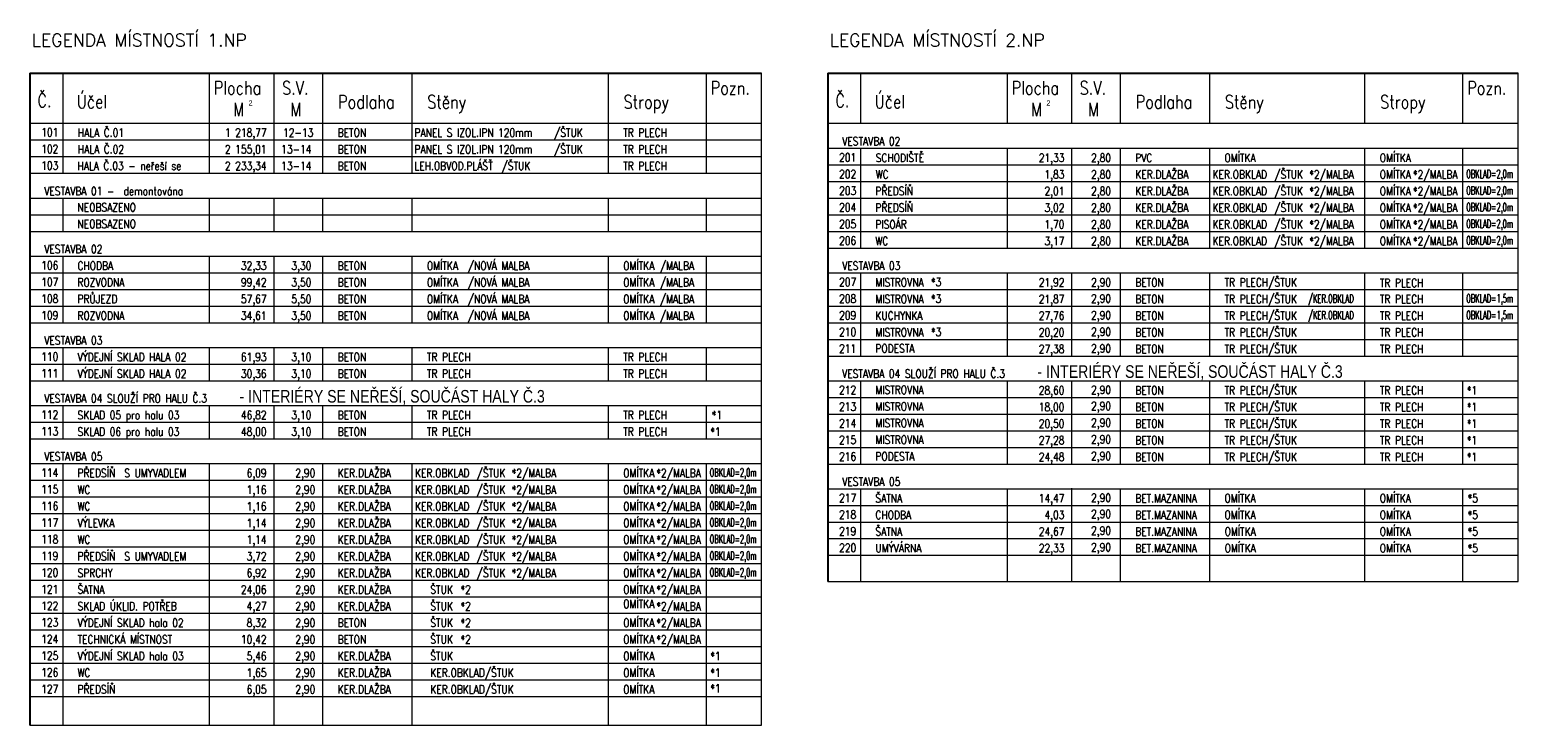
# Model space of a CAD drawing. Header units: millimetres. Extents: x -485339 to 286898, y -1189934 to 1602269.
# Tile 96 of 230: x 7289 to 36809, y -1128396 to -1114602. Entities that reach past the tile are written whole.
import ezdxf
from ezdxf.enums import TextEntityAlignment as Align

# ---------------------------------------------------------------- set-up
doc = ezdxf.new("R2010")
doc.units = ezdxf.units.MM
doc.header["$LTSCALE"] = 10
for name, color, linetype, lineweight in [('A_vybavení', 252, 'Continuous', 18), ('N_popis', 10, 'Continuous', 18), ('St_popis', 250, 'Continuous', 18)]:
    doc.layers.add(name, color=color, linetype=linetype, lineweight=lineweight)
doc.layers.add('BOURÁNÍ_POPIS', color=7, linetype='Continuous', lineweight=18, true_color=0x4ccd32)
doc.styles.add('A_slabé', font='txt')
doc.styles.add('Andy', font='arial.ttf')
doc.styles.add('ROMANS', font='romans.shx', dxfattribs={"width": 0.8})

# ---------------------------------------------------------------- blocks, each defined once
blk = doc.blocks.new('*U6843')
at = {"layer": 'N_popis', "lineweight": 15, "style": 'ROMANS', "width": 0.55}
blk.add_text('OBKLAD=2,0m', height=165, rotation=0.0027, dxfattribs=at).set_placement((-486, -67))
blk = doc.blocks.new('*U6844')
at = {"layer": 'A_vybavení'}
for p in [(0, 0), (0, -330), (0, -660), (0, -990), (0, -1320), (0, -1650), (0, -1980)]:
    blk.add_blockref('*U6843', p, dxfattribs=at)

msp = doc.modelspace()

# ---------------------------------------------------------------- linework, layer by layer
at = {"layer": 'St_popis', "lineweight": 25}
for p, q in [((7289.1, -1115463.9), (21804.3, -1115463.9)), ((7289.1, -1115463.9), (7289.1, -1128396.4)), ((23113.7, -1115463.9), (36809.1, -1115463.9)), ((23113.7, -1115463.9), (23113.7, -1125546.3))]:
    msp.add_line(p, q, dxfattribs=at)
at = {"layer": 'St_popis'}
for p, q in [((7949.1, -1116453.8), (7949.1, -1115463.9)), ((10853.2, -1116453.8), (10853.2, -1115463.9)), ((12135.5, -1116453.8), (12135.5, -1115463.9)), ((13101.4, -1116453.8), (13101.4, -1115463.9)), ((14871.3, -1116453.8), (14871.3, -1115463.9)), ((18765.1, -1116453.8), (18765.1, -1115463.9)), ((20707.2, -1116453.8), (20707.2, -1115463.9)), ((21804.3, -1116453.8), (21804.3, -1115463.9)), ((23773.7, -1116453.8), (23773.7, -1115463.9)), ((26677.8, -1116453.8), (26677.8, -1115463.9)), ((27954.1, -1116453.8), (27954.1, -1115463.9)), ((28920, -1116453.8), (28920, -1115463.9)), ((30689.9, -1116453.8), (30689.9, -1115463.9)), ((33769.8, -1116453.8), (33769.8, -1115463.9)), ((35711.9, -1116453.8), (35711.9, -1115463.9)), ((36809.1, -1116453.8), (36809.1, -1115463.9)), ((7289.1, -1116453.8), (21804.3, -1116453.8)), ((21709.3, -1116453.8), (21709.9, -1116453.8)), ((21804.3, -1128396.4), (21804.3, -1116453.8)), ((23113.7, -1116453.8), (36809.1, -1116453.8)), ((36714.1, -1116453.8), (36714.6, -1116453.8)), ((36809.1, -1125546.3), (36809.1, -1116453.8)), ((7289.1, -1116783.8), (21804.3, -1116783.8)), ((23113.7, -1116953.8), (36809.1, -1116953.8)), ((23773.7, -1118933.8), (23773.7, -1116953.8)), ((26677.8, -1118933.8), (26677.8, -1116953.8)), ((28920, -1118933.8), (28920, -1116953.8)), ((33769.8, -1118933.8), (33769.8, -1116953.8)), ((35711.9, -1118933.8), (35711.9, -1116953.8)), ((7289.1, -1117113.8), (20707.2, -1117113.8)), ((7289.1, -1117113.8), (21804.3, -1117113.8)), ((7289.1, -1117443.8), (21804.3, -1117443.8)), ((7289.1, -1117943.8), (21804.3, -1117943.8)), ((7289.1, -1118273.8), (21804.3, -1118273.8)), ((7289.1, -1118603.8), (20707.2, -1118603.8)), ((7289.1, -1118603.8), (20707.2, -1118603.8)), ((7289.1, -1118603.8), (21804.3, -1118603.8)), ((7289.1, -1119094.5), (21804.3, -1119094.5)), ((7289.1, -1119424.5), (21804.3, -1119424.5)), ((23773.7, -1121074.5), (23773.7, -1119433.8)), ((26677.8, -1121074.5), (26677.8, -1119433.8)), ((28920, -1121074.5), (28920, -1119433.8)), ((33769.8, -1121074.5), (33769.8, -1119433.8)), ((35711.9, -1121074.5), (35711.9, -1119433.8)), ((7289.1, -1119754.5), (20707.2, -1119754.5)), ((7289.1, -1119754.5), (20707.2, -1119754.5)), ((7289.1, -1119754.5), (21804.3, -1119754.5)), ((7289.1, -1120084.5), (20707.2, -1120084.5)), ((7289.1, -1120084.5), (20707.2, -1120084.5)), ((7289.1, -1120084.5), (21804.3, -1120084.5)), ((7289.1, -1120414.5), (20707.2, -1120414.5)), ((7289.1, -1120414.5), (20707.2, -1120414.5)), ((7289.1, -1120414.5), (21804.3, -1120414.5)), ((7289.1, -1120905.2), (21804.3, -1120905.2)), ((23113.7, -1121074.5), (35711.9, -1121074.5)), ((23113.7, -1121074.5), (35711.9, -1121074.5)), ((23113.7, -1121074.5), (36809.1, -1121074.5)), ((7289.1, -1121235.2), (21804.3, -1121235.2)), ((7289.1, -1121565.2), (20707.2, -1121565.2)), ((7289.1, -1121565.2), (20707.2, -1121565.2)), ((7289.1, -1121565.2), (21804.3, -1121565.2)), ((8178.5, -1121565.2), (21596.6, -1121565.2)), ((8178.5, -1121565.2), (21596.6, -1121565.2)), ((23113.7, -1121565.2), (36809.1, -1121565.2)), ((23113.7, -1121565.2), (36809.1, -1121565.2)), ((23773.7, -1123215.2), (23773.7, -1121565.2)), ((26677.8, -1123215.2), (26677.8, -1121565.2)), ((28920, -1123215.2), (28920, -1121565.2)), ((33769.8, -1123215.2), (33769.8, -1121565.2)), ((35711.9, -1123215.2), (35711.9, -1121565.2)), ((23113.7, -1121895.2), (36809.1, -1121895.2)), ((7289.1, -1122056), (21804.3, -1122056)), ((23113.7, -1122225.2), (36809.1, -1122225.2)), ((23113.7, -1122225.2), (36809.1, -1122225.2)), ((23113.7, -1122225.2), (36809.1, -1122225.2)), ((7289.1, -1122386), (21804.3, -1122386)), ((23113.7, -1122555.2), (36809.1, -1122555.2)), ((23113.7, -1122555.2), (36809.1, -1122555.2)), ((23113.7, -1122555.2), (36809.1, -1122555.2)), ((7289.1, -1122716), (20707.2, -1122716)), ((7289.1, -1122716), (20707.2, -1122716)), ((7289.1, -1122716), (21804.3, -1122716)), ((23113.7, -1122885.2), (36809.1, -1122885.2)), ((23113.7, -1122885.2), (36809.1, -1122885.2)), ((23113.7, -1122885.2), (36809.1, -1122885.2)), ((7289.1, -1123206.7), (21804.3, -1123206.7)), ((23113.7, -1123215.2), (35711.9, -1123215.2)), ((23113.7, -1123215.2), (35711.9, -1123215.2)), ((23113.7, -1123215.2), (36809.1, -1123215.2)), ((7289.1, -1123536.7), (21804.3, -1123536.7)), ((23773.7, -1125546.3), (23773.7, -1123705.9)), ((26677.8, -1125546.3), (26677.8, -1123705.9)), ((28920, -1125546.3), (28920, -1123705.9)), ((33769.8, -1125546.3), (33769.8, -1123705.9)), ((35711.9, -1125546.3), (35711.9, -1123705.9)), ((7289.1, -1123866.7), (20707.2, -1123866.7)), ((7289.1, -1123866.7), (20707.2, -1123866.7)), ((7289.1, -1123866.7), (21804.3, -1123866.7)), ((7289.1, -1124196.7), (21804.3, -1124196.7)), ((7289.1, -1124526.7), (20707.2, -1124526.7)), ((7289.1, -1124526.7), (20707.2, -1124526.7)), ((7289.1, -1124526.7), (21804.3, -1124526.7)), ((7289.1, -1124856.6), (21804.3, -1124856.6)), ((7289.1, -1125186.6), (20707.2, -1125186.6)), ((7289.1, -1125186.6), (20707.2, -1125186.6)), ((7289.1, -1125186.6), (21804.3, -1125186.6)), ((7289.1, -1125516.6), (21804.3, -1125516.6)), ((23113.7, -1125546.3), (36809.1, -1125546.3)), ((7289.1, -1125846.6), (20707.2, -1125846.6)), ((7289.1, -1125846.6), (20707.2, -1125846.6)), ((7289.1, -1125846.6), (21804.3, -1125846.6)), ((7289.1, -1126176.6), (21804.3, -1126176.6)), ((7289.1, -1126506.6), (20707.2, -1126506.6)), ((7289.1, -1126506.6), (20707.2, -1126506.6)), ((7289.1, -1126506.6), (21804.3, -1126506.6)), ((7289.1, -1126836.6), (20707.2, -1126836.6)), ((7289.1, -1126836.6), (20707.2, -1126836.6)), ((7289.1, -1126836.6), (21804.3, -1126836.6)), ((7289.1, -1127166.6), (20707.2, -1127166.6)), ((7289.1, -1127166.6), (20707.2, -1127166.6)), ((7289.1, -1127166.6), (21804.3, -1127166.6)), ((7289.1, -1127496.5), (20707.2, -1127496.5)), ((7289.1, -1127496.5), (20707.2, -1127496.5)), ((7289.1, -1127496.5), (21804.3, -1127496.5)), ((7289.1, -1127826.5), (20707.2, -1127826.5)), ((7289.1, -1127826.5), (20707.2, -1127826.5)), ((7289.1, -1127826.5), (21804.3, -1127826.5)), ((7289.1, -1128396.4), (21804.3, -1128396.4))]:
    msp.add_line(p, q, dxfattribs=at)
at = {"layer": 'St_popis', "lineweight": 15}
for p, q in [((7949.1, -1117443.8), (7949.1, -1116453.8)), ((10853.2, -1117443.8), (10853.2, -1116453.8)), ((12135.5, -1117443.8), (12135.5, -1116453.8)), ((13101.4, -1117443.8), (13101.4, -1116453.8)), ((14871.3, -1117443.8), (14871.3, -1116453.8)), ((18765.1, -1117443.8), (18765.1, -1116453.8)), ((20707.2, -1117443.8), (20707.2, -1116453.8)), ((27954.1, -1118933.8), (27954.1, -1116953.8)), ((30689.9, -1118933.8), (30689.9, -1116953.8)), ((23113.7, -1117283.8), (36809.1, -1117283.8)), ((23113.7, -1117613.8), (35711.9, -1117613.8)), ((23113.7, -1117613.8), (36809.1, -1117613.8)), ((7949.1, -1118603.8), (7949.1, -1117943.8)), ((10853.2, -1118603.8), (10853.2, -1117943.8)), ((12135.5, -1118603.8), (12135.5, -1117943.8)), ((13101.4, -1118603.8), (13101.4, -1117943.8)), ((14871.3, -1118603.8), (14871.3, -1117943.8)), ((18765.1, -1118603.8), (18765.1, -1117943.8)), ((20707.2, -1118603.8), (20707.2, -1117943.8)), ((23113.7, -1117943.8), (36809.1, -1117943.8)), ((23113.7, -1118273.8), (36809.1, -1118273.8)), ((23113.7, -1118603.8), (36809.1, -1118603.8)), ((7949.1, -1120414.5), (7949.1, -1119094.5)), ((10853.2, -1120414.5), (10853.2, -1119094.5)), ((12135.5, -1120414.5), (12135.5, -1119094.5)), ((13101.4, -1120414.5), (13101.4, -1119094.5)), ((14871.3, -1120414.5), (14871.3, -1119094.5)), ((18765.1, -1120414.5), (18765.1, -1119094.5)), ((20707.2, -1120414.5), (20707.2, -1119094.5)), ((23113.7, -1118933.8), (36809.1, -1118933.8)), ((23113.7, -1119424.5), (36809.1, -1119424.5)), ((23773.7, -1120084.5), (23773.7, -1119424.5)), ((26677.8, -1120084.5), (26677.8, -1119424.5)), ((27954.1, -1121074.5), (27954.1, -1119424.5)), ((28920, -1120084.5), (28920, -1119424.5)), ((30689.9, -1121074.5), (30689.9, -1119424.5)), ((33769.8, -1120084.5), (33769.8, -1119424.5)), ((35711.9, -1120084.5), (35711.9, -1119424.5)), ((23113.7, -1119754.5), (36809.1, -1119754.5)), ((23113.7, -1120084.5), (35711.9, -1120084.5)), ((23113.7, -1120084.5), (35711.9, -1120084.5)), ((23113.7, -1120084.5), (36809.1, -1120084.5)), ((23113.7, -1120414.5), (35711.9, -1120414.5)), ((23113.7, -1120414.5), (35711.9, -1120414.5)), ((23113.7, -1120414.5), (36809.1, -1120414.5)), ((23113.7, -1120744.5), (35711.9, -1120744.5)), ((23113.7, -1120744.5), (35711.9, -1120744.5)), ((23113.7, -1120744.5), (36809.1, -1120744.5)), ((7949.1, -1121565.2), (7949.1, -1120905.2)), ((10853.2, -1121565.2), (10853.2, -1120905.2)), ((12135.5, -1121565.2), (12135.5, -1120905.2)), ((13101.4, -1121565.2), (13101.4, -1120905.2)), ((14871.3, -1121565.2), (14871.3, -1120905.2)), ((18765.1, -1121565.2), (18765.1, -1120905.2)), ((20707.2, -1121565.2), (20707.2, -1120905.2)), ((27954.1, -1123205.9), (27954.1, -1121556)), ((30689.9, -1123215.2), (30689.9, -1121565.2)), ((7949.1, -1122716), (7949.1, -1122056)), ((10853.2, -1122716), (10853.2, -1122056)), ((12135.5, -1122716), (12135.5, -1122056)), ((13101.4, -1122716), (13101.4, -1122056)), ((14871.3, -1122716), (14871.3, -1122056)), ((18765.1, -1122716), (18765.1, -1122056)), ((20707.2, -1122716), (20707.2, -1122056)), ((7949.1, -1128396.4), (7949.1, -1123206.7)), ((7949.1, -1123866.7), (7949.1, -1123206.7)), ((10853.2, -1128396.4), (10853.2, -1123206.7)), ((10853.2, -1123866.7), (10853.2, -1123206.7)), ((12135.5, -1128396.4), (12135.5, -1123206.7)), ((13101.4, -1128396.4), (13101.4, -1123206.7)), ((13101.4, -1123866.7), (13101.4, -1123206.7)), ((14871.3, -1128396.4), (14871.3, -1123206.7)), ((14871.3, -1123866.7), (14871.3, -1123206.7)), ((18765.1, -1128396.4), (18765.1, -1123206.7)), ((18765.1, -1123866.7), (18765.1, -1123206.7)), ((20707.2, -1128396.4), (20707.2, -1123206.7)), ((20707.2, -1123866.7), (20707.2, -1123206.7)), ((23113.7, -1123705.9), (36809.1, -1123705.9)), ((23773.7, -1124365.9), (23773.7, -1123705.9)), ((26677.8, -1124365.9), (26677.8, -1123705.9)), ((27954.1, -1125546.3), (27954.1, -1123696.7)), ((28920, -1124365.9), (28920, -1123705.9)), ((30689.9, -1125546.3), (30689.9, -1123705.9)), ((23113.7, -1124035.9), (36809.1, -1124035.9)), ((23113.7, -1124365.9), (35711.9, -1124365.9)), ((23113.7, -1124365.9), (35711.9, -1124365.9)), ((23113.7, -1124365.9), (36809.1, -1124365.9)), ((23113.7, -1124695.9), (36809.1, -1124695.9)), ((23113.7, -1125025.9), (35711.9, -1125025.9)), ((23113.7, -1125025.9), (35711.9, -1125025.9)), ((23113.7, -1125025.9), (36809.1, -1125025.9))]:
    msp.add_line(p, q, dxfattribs=at)

# ---------------------------------------------------------------- block references
at = {"layer": 'A_vybavení'}
msp.add_blockref('*U6844', (21260, -1123398.9), dxfattribs=at)

# ---------------------------------------------------------------- texts
at = {"layer": 'BOURÁNÍ_POPIS', "lineweight": 15, "style": 'ROMANS', "width": 0.8}
for s, height, p in [('VESTAVBA 01 -  demontována', 164.997, (7575.7, -1117884.7)), ('*1', 165, (20786.2, -1127107.5)), ('*1', 165, (20786.2, -1127437.5)), ('*1', 165, (20786.2, -1127749.8))]:
    msp.add_text(s, height=height, rotation=0.00269, dxfattribs=at).set_placement(p)
at = {"layer": 'N_popis', "lineweight": 15, "style": 'ROMANS'}
for s, height, width, p in [('PANEL S IZOL.IPN 120mm', 164.997, 0.8, (14918.8, -1116724.8)), ('PANEL S IZOL.IPN 120mm', 164.997, 0.8, (14918.8, -1117054.8)), ('KER.DLAŽBA', 165, 0.8, (29213.5, -1117554.8)), ('KER.OBKLAD', 165, 0.8, (30746.2, -1117554.8)), ('*2/MALBA', 165, 0.8, (32666, -1117554.8)), ('*2/MALBA', 165, 0.8, (34722.9, -1117554.8)), ('OBKLAD=2,0m', 164.997, 0.55, (35778.6, -1117542.8)), ('KER.DLAŽBA', 165, 0.8, (29213.5, -1117884.7)), ('KER.OBKLAD', 165, 0.8, (30746.2, -1117884.7)), ('*2/MALBA', 165, 0.8, (32666, -1117884.7)), ('*2/MALBA', 165, 0.8, (34722.9, -1117884.7)), ('OBKLAD=2,0m', 164.997, 0.55, (35778.6, -1117872.8)), ('KER.DLAŽBA', 165, 0.8, (29213.5, -1118214.7)), ('KER.OBKLAD', 165, 0.8, (30746.2, -1118214.7)), ('*2/MALBA', 165, 0.8, (32666, -1118214.7)), ('*2/MALBA', 165, 0.8, (34722.9, -1118214.7)), ('OBKLAD=2,0m', 164.997, 0.55, (35778.6, -1118202.8)), ('KER.DLAŽBA', 165, 0.8, (29213.5, -1118544.7)), ('KER.OBKLAD', 165, 0.8, (30746.2, -1118544.7)), ('*2/MALBA', 165, 0.8, (32666, -1118544.7)), ('*2/MALBA', 165, 0.8, (34722.9, -1118544.7)), ('OBKLAD=2,0m', 164.997, 0.55, (35778.6, -1118532.8)), ('KER.DLAŽBA', 165, 0.8, (29213.5, -1118874.7)), ('KER.OBKLAD', 165, 0.8, (30746.2, -1118874.7)), ('*2/MALBA', 165, 0.8, (32666, -1118874.7)), ('*2/MALBA', 165, 0.8, (34722.9, -1118874.7)), ('OBKLAD=2,0m', 164.997, 0.55, (35778.6, -1118862.8)), ('/NOVÁ MALBA', 164.997, 0.8, (15975.3, -1119365.5)), ('/MALBA', 165, 0.8, (19784.4, -1119365.5)), ('/NOVÁ MALBA', 164.997, 0.8, (15975.3, -1119695.5)), ('/MALBA', 165, 0.8, (19784.4, -1119695.5)), ('*3', 165, 0.8, (25162.4, -1119688.6)), ('/NOVÁ MALBA', 164.997, 0.8, (15975.3, -1120025.4)), ('/MALBA', 165, 0.8, (19784.4, -1120025.4)), ('*3', 165, 0.8, (25162.4, -1120018.6)), ('/KER.OBKLAD', 164.997, 0.6, (32642.3, -1120015.5)), ('OBKLAD=1,5m', 164.997, 0.55, (35778.6, -1120013.5)), ('/NOVÁ MALBA', 164.997, 0.8, (15975.3, -1120355.4)), ('/MALBA', 165, 0.8, (19784.4, -1120355.4)), ('KUCHYNKA', 165, 0.8, (24060.3, -1120355.4)), ('/KER.OBKLAD', 164.997, 0.6, (32642.3, -1120345.5)), ('OBKLAD=1,5m', 164.997, 0.55, (35778.6, -1120343.5)), ('*3', 165, 0.8, (25162.4, -1120678.6)), ('*1', 165, 0.8, (35791, -1121836.1)), ('*1', 165, 0.8, (35791, -1122166.1)), ('*1', 165, 0.8, (20814.8, -1122326.9)), ('*1', 165, 0.8, (35791, -1122496.1)), ('*1', 165, 0.8, (20786.2, -1122656.9)), ('*1', 165, 0.8, (35791, -1122826.1)), ('*1', 165, 0.8, (35791, -1123156.1)), ('KER.DLAŽBA', 165, 0.8, (13394.9, -1123477.6)), ('KER.OBKLAD', 165, 0.8, (14927.6, -1123477.6)), ('*2/MALBA', 165, 0.8, (16847.4, -1123477.6)), ('*2/MALBA', 165, 0.8, (19716.4, -1123477.6)), ('KER.DLAŽBA', 165, 0.8, (13394.9, -1123807.6)), ('KER.OBKLAD', 165, 0.8, (14927.6, -1123807.6)), ('*2/MALBA', 165, 0.8, (16847.4, -1123807.6)), ('*2/MALBA', 165, 0.8, (19716.4, -1123807.6)), ('BET.MAZANINA', 164.997, 0.8, (29213.5, -1123976.8)), ('*5', 165, 0.8, (35806.3, -1123976.8)), ('KER.DLAŽBA', 165, 0.8, (13394.9, -1124137.6)), ('KER.OBKLAD', 165, 0.8, (14927.6, -1124137.6)), ('*2/MALBA', 165, 0.8, (16847.4, -1124137.6)), ('*2/MALBA', 165, 0.8, (19716.4, -1124137.6)), ('VÝLEVKA', 165, 0.8, (8235.7, -1124467.6)), ('KER.DLAŽBA', 165, 0.8, (13394.9, -1124467.6)), ('KER.OBKLAD', 165, 0.8, (14927.6, -1124467.6)), ('*2/MALBA', 165, 0.8, (16847.4, -1124467.6)), ('*2/MALBA', 165, 0.8, (19716.4, -1124467.6)), ('BET.MAZANINA', 164.997, 0.8, (29213.5, -1124306.8)), ('*5', 165, 0.8, (35806.3, -1124306.8)), ('KER.DLAŽBA', 165, 0.8, (13394.9, -1124797.6)), ('KER.OBKLAD', 165, 0.8, (14927.6, -1124797.6)), ('*2/MALBA', 165, 0.8, (16847.4, -1124797.6)), ('*2/MALBA', 165, 0.8, (19716.4, -1124797.6)), ('BET.MAZANINA', 164.997, 0.8, (29213.5, -1124636.8)), ('*5', 165, 0.8, (35806.3, -1124636.8)), ('KER.DLAŽBA', 165, 0.8, (13394.9, -1125127.6)), ('KER.OBKLAD', 165, 0.8, (14927.6, -1125127.6)), ('*2/MALBA', 165, 0.8, (16847.4, -1125127.6)), ('*2/MALBA', 165, 0.8, (19716.4, -1125127.6)), ('BET.MAZANINA', 164.997, 0.8, (29213.5, -1124966.8)), ('*5', 165, 0.8, (35806.3, -1124966.8)), ('KER.DLAŽBA', 165, 0.8, (13394.9, -1125457.6)), ('KER.OBKLAD', 165, 0.8, (14927.6, -1125457.6)), ('*2/MALBA', 165, 0.8, (16847.4, -1125457.6)), ('*2/MALBA', 165, 0.8, (19716.4, -1125457.6)), ('KER.DLAŽBA', 165, 0.8, (13394.9, -1125787.6)), ('*2', 165, 0.8, (15832.7, -1125787.6)), ('*2/MALBA', 165, 0.8, (19716.4, -1125787.6)), ('SKLAD ÚKLID. POTŘEB', 164.997, 0.8, (8235.7, -1126117.5)), ('KER.DLAŽBA', 165, 0.8, (13394.9, -1126117.5)), ('*2', 165, 0.8, (15832.7, -1126117.5)), ('*2/MALBA', 165, 0.8, (19716.4, -1126117.6)), ('*2', 165, 0.8, (15832.7, -1126447.5)), ('*2/MALBA', 165, 0.8, (19716.4, -1126447.6)), ('TECHNICKÁ MÍSTNOST', 164.997, 0.8, (8235.7, -1126777.5)), ('*2', 165, 0.8, (15832.7, -1126777.5)), ('*2/MALBA', 165, 0.8, (19716.4, -1126777.6))]:
    msp.add_text(s, height=height, rotation=0.00269, dxfattribs=dict(at, width=width)).set_placement(p)
at = {"layer": 'St_popis', "width": 0.8}
for s, height, style, p in [('Č.', 264, 'ROMANS', (7441, -1116139.1)), ('Účel', 264, 'ROMANS', (8222.4, -1116160)), ('Plocha', 264, 'ROMANS', (10938.5, -1115887.6)), ('S.V.', 264, 'ROMANS', (12292.6, -1115887.6)), ('Pozn.', 264, 'ROMANS', (20792.5, -1115887.6)), ('Č.', 264, 'ROMANS', (23265.6, -1116139.1)), ('Účel', 264, 'ROMANS', (24047, -1116160)), ('Plocha', 264, 'ROMANS', (26763.1, -1115887.6)), ('S.V.', 264, 'ROMANS', (28111.2, -1115887.6)), ('Pozn.', 264, 'ROMANS', (35797.3, -1115887.6)), ('M', 264, 'ROMANS', (11323.2, -1116313.1)), ('M', 264, 'ROMANS', (12456.1, -1116313.1)), ('Podlaha', 264, 'ROMANS', (13402, -1116165.9)), ('Stěny', 264, 'ROMANS', (15171.8, -1116165.9)), ('Stropy', 264, 'ROMANS', (19065.6, -1116165.9)), ('M', 264, 'ROMANS', (27147.8, -1116313.1)), ('M', 264, 'ROMANS', (28274.8, -1116313.1)), ('Podlaha', 264, 'ROMANS', (29220.6, -1116165.9)), ('Stěny', 264, 'ROMANS', (30990.4, -1116165.9)), ('Stropy', 264, 'ROMANS', (34070.4, -1116165.9)), ('- INTERIÉRY SE NEŘEŠÍ, SOUČÁST HALY Č.3', 250, 'Andy', (27273.5, -1121506.2)), ('- INTERIÉRY SE NEŘEŠÍ, SOUČÁST HALY Č.3', 250, 'Andy', (11448.9, -1121996.9))]:
    msp.add_text(s, height=height, dxfattribs=dict(at, style=style)).set_placement(p)
at = {"layer": 'St_popis', "style": 'A_slabé'}
for p in [(11626.7, -1116107.5), (27451.3, -1116107.5)]:
    msp.add_text('2', height=105.6, dxfattribs=at).set_placement(p)
at = {"layer": 'St_popis', "lineweight": 15, "style": 'ROMANS', "width": 0.8}
for s, p in [('101', (7855.2, -1116717.8)), ('1 218,77', (11985.2, -1116724.3)), ('12-13', (12911.9, -1116724.3)), ('102', (7855.2, -1117047.8)), ('2 155,01', (11985.2, -1117054.3)), ('13-14', (12874.6, -1117054.3)), ('103', (7855.2, -1117377.8)), ('2 233,34', (11985.2, -1117384.3)), ('13-14', (12874.6, -1117384.3)), ('201', (23679.8, -1117217.8)), ('21,33', (27809.8, -1117224.3)), ('2,80', (28733.5, -1117224.3)), ('202', (23679.8, -1117547.8)), ('1,83', (27809.8, -1117554.3)), ('2,80', (28733.5, -1117554.3)), ('203', (23679.8, -1117877.8)), ('2,01', (27809.8, -1117884.3)), ('2,80', (28733.5, -1117884.3)), ('204', (23679.8, -1118207.8)), ('3,02', (27809.8, -1118214.3)), ('2,80', (28733.5, -1118214.3)), ('205', (23679.8, -1118537.8)), ('1,70', (27809.8, -1118544.3)), ('2,80', (28733.5, -1118544.3)), ('206', (23679.8, -1118867.8)), ('3,17', (27809.8, -1118874.3)), ('2,80', (28733.5, -1118874.3)), ('106', (7855.2, -1119358.5)), ('32,33', (11985.2, -1119365)), ('3,30', (12874.6, -1119365)), ('107', (7855.2, -1119688.5)), ('99,42', (11985.2, -1119695)), ('3,50', (12874.6, -1119695)), ('207', (23679.8, -1119688.5)), ('21,92', (27809.8, -1119695)), ('2,90', (28733.5, -1119695)), ('108', (7855.2, -1120018.5)), ('57,67', (11985.2, -1120025)), ('5,50', (12874.6, -1120025)), ('208', (23679.8, -1120018.5)), ('21,87', (27809.8, -1120025)), ('2,90', (28733.5, -1120015.8)), ('109', (7855.2, -1120348.5)), ('34,61', (11985.2, -1120355)), ('3,50', (12874.6, -1120355)), ('209', (23679.8, -1120348.5)), ('27,76', (27809.8, -1120355)), ('2,90', (28733.5, -1120345.8)), ('210', (23679.8, -1120678.5)), ('20,20', (27809.8, -1120685)), ('2,90', (28733.5, -1120675.7)), ('211', (23679.8, -1121008.5)), ('27,38', (27809.8, -1121015)), ('2,90', (28733.5, -1121005.7)), ('110', (7855.2, -1121169.2)), ('61,93', (11985.2, -1121175.7)), ('3,10', (12874.6, -1121175.7)), ('111', (7855.2, -1121499.2)), ('30,36', (11985.2, -1121505.7)), ('3,10', (12874.6, -1121505.7)), ('212', (23679.8, -1121829.2)), ('28,60', (27809.8, -1121835.7)), ('2,90', (28733.5, -1121826.5)), ('213', (23679.8, -1122159.2)), ('18,00', (27809.8, -1122165.7)), ('2,90', (28733.5, -1122147.2)), ('112', (7855.2, -1122320)), ('46,82', (11985.2, -1122326.5)), ('3,10', (12874.6, -1122326.5)), ('214', (23679.8, -1122489.2)), ('20,50', (27809.8, -1122495.7)), ('2,90', (28733.5, -1122477.2)), ('113', (7855.2, -1122650)), ('48,00', (11985.2, -1122656.5)), ('3,10', (12874.6, -1122656.5)), ('2,90', (28733.5, -1122807.2)), ('215', (23679.8, -1122819.2)), ('27,28', (27809.8, -1122825.7)), ('216', (23679.8, -1123149.2)), ('24,48', (27809.8, -1123155.7)), ('2,90', (28733.5, -1123137.2)), ('114', (7855.2, -1123470.7)), ('6,09', (11985.2, -1123477.2)), ('2,90', (12951.1, -1123477.2)), ('115', (7855.2, -1123800.7)), ('1,16', (11985.2, -1123807.2)), ('2,90', (12951.1, -1123807.2)), ('217', (23679.8, -1123969.9)), ('14,47', (27809.8, -1123976.4)), ('2,90', (28733.5, -1123967.2)), ('116', (7855.2, -1124130.7)), ('1,16', (11985.2, -1124137.2)), ('2,90', (12951.1, -1124137.2)), ('2,90', (28733.5, -1124287.9)), ('117', (7855.2, -1124460.7)), ('1,14', (11985.2, -1124467.2)), ('2,90', (12951.1, -1124467.2)), ('218', (23679.8, -1124299.9)), ('4,03', (27809.8, -1124306.4)), ('118', (7855.2, -1124790.6)), ('1,14', (11985.2, -1124797.2)), ('2,90', (12951.1, -1124797.2)), ('219', (23679.8, -1124629.9)), ('24,67', (27809.8, -1124636.4)), ('2,90', (28733.5, -1124617.9)), ('119', (7855.2, -1125120.6)), ('3,72', (11985.2, -1125127.1)), ('2,90', (12951.1, -1125127.1)), ('220', (23679.8, -1124959.9)), ('22,33', (27809.8, -1124966.4)), ('2,90', (28733.5, -1124947.9)), ('120', (7855.2, -1125450.6)), ('6,92', (11985.2, -1125457.1)), ('2,90', (12951.1, -1125457.1)), ('121', (7855.2, -1125780.6)), ('24,06', (11985.2, -1125787.1)), ('2,90', (12951.1, -1125787.1)), ('122', (7855.2, -1126110.6)), ('4,27', (11985.2, -1126117.1)), ('2,90', (12951.1, -1126117.1)), ('123', (7855.2, -1126440.6)), ('8,32', (11985.2, -1126447.1)), ('2,90', (12951.1, -1126447.1)), ('124', (7855.2, -1126770.6)), ('10,42', (11985.2, -1126777.1)), ('2,90', (12951.1, -1126777.1)), ('125', (7855.2, -1127100.6)), ('5,46', (11985.2, -1127107.1)), ('2,90', (12951.1, -1127107.1)), ('126', (7855.2, -1127430.5)), ('1,65', (11985.2, -1127437.1)), ('2,90', (12951.1, -1127437.1)), ('127', (7855.2, -1127760.5)), ('6,05', (11985.2, -1127767)), ('2,90', (12951.1, -1127767))]:
    msp.add_text(s, height=165, rotation=0.00269, dxfattribs=at).set_placement(p, align=Align.RIGHT)
for s, height, p in [('HALA Č.01', 165, (8242.6, -1116724.8)), ('BETON', 165, (13394.9, -1116724.8)), ('/ŠTUK', 165, (17686.4, -1116724.8)), ('TR PLECH', 165, (19058.5, -1116724.8)), ('VESTAVBA 02', 164.997, (23400.3, -1116894.8)), ('HALA Č.02', 165, (8242.6, -1117054.8)), ('BETON', 165, (13394.9, -1117054.8)), ('/ŠTUK', 165, (17686.4, -1117054.8)), ('TR PLECH', 165, (19058.5, -1117054.8)), ('SCHODIŠTĚ', 165, (24067.2, -1117224.8)), ('OMÍTKA', 165, (30983.4, -1117224.8)), ('OMÍTKA', 165, (34063.3, -1117224.8)), ('HALA Č.03 - neřeší se', 164.997, (8235.7, -1117384.7)), ('BETON', 165, (13394.9, -1117384.7)), ('LEH.OBVOD.PLÁŠŤ', 164.997, (14918.8, -1117384.7)), ('/ŠTUK', 165, (16644.9, -1117384.7)), ('TR PLECH', 165, (19058.5, -1117384.7)), ('PVC', 165, (29213.5, -1117224.8)), ('WC', 165, (24067.2, -1117554.8)), ('/ŠTUK', 165, (31970, -1117554.8)), ('OMÍTKA', 165, (34063.3, -1117554.8)), ('PŘEDSÍŇ', 165, (24060.3, -1117884.7)), ('/ŠTUK', 165, (31970, -1117884.7)), ('OMÍTKA', 165, (34063.3, -1117884.7)), ('NEOBSAZENO', 165, (8235.7, -1118206.3)), ('PŘEDSÍŇ', 165, (24060.3, -1118214.7)), ('/ŠTUK', 165, (31970, -1118214.7)), ('OMÍTKA', 165, (34063.3, -1118214.7)), ('NEOBSAZENO', 165, (8235.7, -1118536.3)), ('PISOÁR', 165, (24060.3, -1118544.7)), ('/ŠTUK', 165, (31970, -1118544.7)), ('OMÍTKA', 165, (34063.3, -1118544.7)), ('WC', 165, (24060.3, -1118874.7)), ('/ŠTUK', 165, (31970, -1118874.7)), ('OMÍTKA', 165, (34063.3, -1118874.7)), ('VESTAVBA 02', 164.997, (7575.7, -1119035.5)), ('CHODBA ', 165, (8235.7, -1119365.5)), ('BETON', 165, (13394.9, -1119365.5)), ('OMÍTKA ', 165, (15164.8, -1119365.5)), ('OMÍTKA', 165, (19058.5, -1119365.5)), ('VESTAVBA 03', 164.997, (23400.3, -1119365.5)), ('ROZVODNA', 165, (8235.7, -1119695.5)), ('BETON', 165, (13394.9, -1119695.5)), ('OMÍTKA', 165, (15164.8, -1119695.5)), ('OMÍTKA', 165, (19058.5, -1119695.5)), ('MISTROVNA', 165, (24060.3, -1119695.5)), ('BETON', 165, (29213.5, -1119695.5)), ('TR PLECH/ŠTUK', 164.997, (30983.4, -1119695.5)), ('TR PLECH', 165, (34063.3, -1119704.7)), ('PRŮJEZD', 165, (8235.7, -1120025.4)), ('BETON', 165, (13394.9, -1120025.4)), ('OMÍTKA', 165, (15164.8, -1120025.4)), ('OMÍTKA', 165, (19058.5, -1120025.4)), ('MISTROVNA', 165, (24060.3, -1120025.4)), ('BETON', 165, (29213.5, -1120025.4)), ('TR PLECH/ŠTUK', 164.997, (30983.4, -1120025.4)), ('TR PLECH', 165, (34063.3, -1120025.4)), ('ROZVODNA', 165, (8235.7, -1120355.4)), ('BETON', 165, (13394.9, -1120355.4)), ('OMÍTKA', 165, (15164.8, -1120355.4)), ('OMÍTKA', 165, (19058.5, -1120355.4)), ('BETON', 165, (29213.5, -1120355.4)), ('TR PLECH/ŠTUK', 164.997, (30983.4, -1120355.4)), ('TR PLECH', 165, (34063.3, -1120355.4)), ('MISTROVNA', 165, (24060.3, -1120685.4)), ('BETON', 165, (29213.5, -1120685.4)), ('TR PLECH/ŠTUK', 164.997, (30983.4, -1120685.4)), ('TR PLECH', 165, (34063.3, -1120685.4)), ('VESTAVBA 03', 164.997, (7575.7, -1120846.2)), ('PODESTA', 165, (24060.3, -1121006.2)), ('BETON', 165, (29213.5, -1121015.4)), ('TR PLECH/ŠTUK', 164.997, (30983.4, -1121015.4)), ('TR PLECH', 165, (34063.3, -1121015.4)), ('VÝDEJNÍ SKLAD HALA 02', 164.997, (8235.7, -1121176.2)), ('BETON', 165, (13394.9, -1121176.2)), ('TR PLECH', 165, (15164.8, -1121176.2)), ('TR PLECH', 165, (19058.5, -1121176.2)), ('VÝDEJNÍ SKLAD HALA 02', 164.997, (8235.7, -1121506.2)), ('BETON', 165, (13394.9, -1121506.2)), ('TR PLECH', 165, (15164.8, -1121506.2)), ('TR PLECH', 165, (19058.5, -1121506.2)), ('VESTAVBA 04 SLOUŽÍ PRO HALU Č.3', 164.997, (23399, -1121506.2)), ('MISTROVNA', 165, (24060.3, -1121826.9)), ('BETON', 165, (29213.5, -1121836.1)), ('TR PLECH/ŠTUK', 164.997, (30983.4, -1121836.1)), ('TR PLECH', 165, (34063.3, -1121836.1)), ('VESTAVBA 04 SLOUŽÍ PRO HALU Č.3', 164.997, (7574.4, -1121996.9)), ('MISTROVNA', 165, (24060.3, -1122156.9)), ('BETON', 165, (29213.5, -1122166.1)), ('TR PLECH/ŠTUK', 164.997, (30983.4, -1122166.1)), ('TR PLECH', 165, (34063.3, -1122166.1)), ('SKLAD 05 pro halu 03', 164.997, (8235.7, -1122326.9)), ('BETON', 165, (13394.9, -1122326.9)), ('TR PLECH', 165, (15164.8, -1122326.9)), ('TR PLECH', 165, (19058.5, -1122326.9)), ('MISTROVNA', 165, (24060.3, -1122486.9)), ('BETON', 165, (29213.5, -1122496.1)), ('TR PLECH/ŠTUK', 164.997, (30983.4, -1122496.1)), ('TR PLECH', 165, (34063.3, -1122496.1)), ('SKLAD 06 pro halu 03', 164.997, (8235.7, -1122656.9)), ('BETON', 165, (13394.9, -1122656.9)), ('TR PLECH', 165, (15164.8, -1122656.9)), ('TR PLECH', 165, (19058.5, -1122656.9)), ('TR PLECH/ŠTUK', 164.997, (30983.4, -1122826.1)), ('MISTROVNA', 165, (24060.3, -1122816.9)), ('BETON', 165, (29213.5, -1122826.1)), ('TR PLECH', 165, (34063.3, -1122826.1)), ('VESTAVBA 05', 164.997, (7575.7, -1123147.7)), ('PODESTA', 165, (24060.3, -1123146.9)), ('BETON', 165, (29213.5, -1123156.1)), ('TR PLECH/ŠTUK', 164.997, (30983.4, -1123156.1)), ('TR PLECH', 165, (34063.3, -1123156.1)), ('PŘEDSÍŇ  S UMYVADLEM', 164.997, (8235.7, -1123477.6)), ('/ŠTUK', 165, (16151.4, -1123477.6)), ('OMÍTKA', 165, (19058.5, -1123477.6)), ('VESTAVBA 05', 164.997, (23400.3, -1123646.9)), ('WC', 165, (8235.7, -1123807.6)), ('/ŠTUK', 165, (16151.4, -1123807.6)), ('OMÍTKA', 165, (19058.5, -1123807.6)), ('ŠATNA', 165, (24060.3, -1123976.8)), ('OMÍTKA', 165, (30983.4, -1123976.8)), ('OMÍTKA', 165, (34063.3, -1123976.8)), ('WC', 165, (8235.7, -1124137.6)), ('/ŠTUK', 165, (16151.4, -1124137.6)), ('OMÍTKA', 165, (19058.5, -1124137.6)), ('OMÍTKA', 165, (30983.4, -1124306.8)), ('OMÍTKA', 165, (34063.3, -1124306.8)), ('/ŠTUK', 165, (16151.4, -1124467.6)), ('OMÍTKA', 165, (19058.5, -1124467.6)), ('CHODBA', 165, (24060.3, -1124306.8)), ('WC', 165, (8235.7, -1124797.6)), ('/ŠTUK', 165, (16151.4, -1124797.6)), ('OMÍTKA', 165, (19058.5, -1124797.6)), ('ŠATNA', 165, (24060.3, -1124636.8)), ('OMÍTKA', 165, (30986.2, -1124636.8)), ('OMÍTKA', 165, (34063.3, -1124636.8)), ('PŘEDSÍŇ  S UMYVADLEM', 164.997, (8235.7, -1125127.6)), ('/ŠTUK', 165, (16151.4, -1125127.6)), ('OMÍTKA', 165, (19058.5, -1125127.6)), ('UMÝVÁRNA', 165, (24060.3, -1124966.8)), ('OMÍTKA', 165, (30986.2, -1124966.8)), ('OMÍTKA', 165, (34063.3, -1124966.8)), ('SPRCHY', 165, (8235.7, -1125457.6)), ('/ŠTUK', 165, (16151.4, -1125457.6)), ('OMÍTKA', 165, (19058.5, -1125457.6)), ('ŠATNA ', 165, (8235.7, -1125787.6)), ('ŠTUK', 165, (15233.2, -1125787.6)), ('OMÍTKA', 165, (19058.5, -1125787.6)), ('OMÍTKA', 165, (19058.5, -1126072.5)), ('ŠTUK', 165, (15233.2, -1126117.5)), ('VÝDEJNÍ SKLAD hala 02', 164.997, (8235.7, -1126447.5)), ('BETON', 165, (13394.9, -1126447.5)), ('ŠTUK', 165, (15233.2, -1126447.5)), ('OMÍTKA', 165, (19058.5, -1126447.5)), ('BETON', 165, (13394.9, -1126777.5)), ('ŠTUK', 165, (15233.2, -1126777.5)), ('OMÍTKA', 165, (19058.5, -1126777.5)), ('VÝDEJNÍ SKLAD hala 03', 164.997, (8235.7, -1127107.5)), ('KER.DLAŽBA', 165, (13394.9, -1127107.5)), ('ŠTUK', 165, (15233.2, -1127107.5)), ('OMÍTKA', 165, (19058.5, -1127107.5)), ('WC', 165, (8235.7, -1127437.5)), ('KER.DLAŽBA', 165, (13394.9, -1127437.5)), ('KER.OBKLAD/ŠTUK', 164.997, (15233.2, -1127437.5)), ('OMÍTKA', 165, (19058.5, -1127437.5)), ('PŘEDSÍŇ', 165, (8235.7, -1127767.5)), ('KER.DLAŽBA', 165, (13394.9, -1127767.5)), ('KER.OBKLAD/ŠTUK', 164.997, (15233.2, -1127767.5)), ('OMÍTKA', 165, (19058.5, -1127767.5))]:
    msp.add_text(s, height=height, rotation=0.00269, dxfattribs=at).set_placement(p)
at = {"layer": 'St_popis', "char_height": 250, "attachment_point": 1, "style": 'Andy'}
for s, insert in [('{\\Fromand|c0;LEGENDA MÍSTNOSTÍ 1.NP}', (7329.1, -1114682.9)), ('{\\Fromand|c0;LEGENDA MÍSTNOSTÍ 2.NP}', (23153.7, -1114682.9))]:
    msp.add_mtext(s, dxfattribs=dict(at, insert=insert))

doc.saveas('drawing.dxf')
